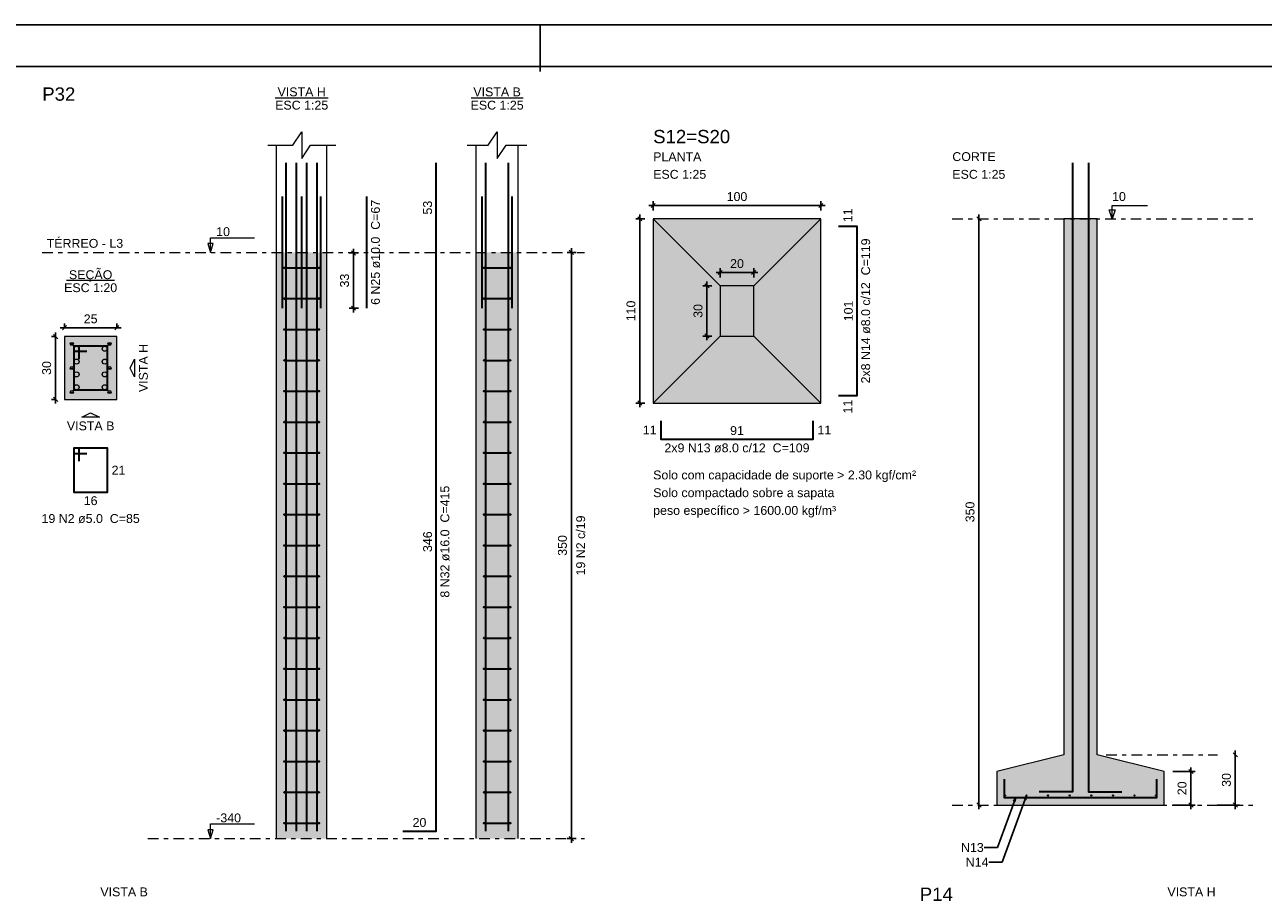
# Model space of a CAD drawing. Header units: millimetres. Extents: x 0 to 119, y 0 to 84.
# Tile 8 of 14: x 33 to 62, y 63 to 84. Entities that reach past the tile are written whole.
import ezdxf

# ---------------------------------------------------------------- set-up
doc = ezdxf.new("R2010")
doc.units = ezdxf.units.MM
doc.header["$MEASUREMENT"] = 0
doc.linetypes.add('DASHDOT', pattern=[2.54, 1.27, -0.635, 0, -0.635])
doc.linetypes.add('NULL', pattern=[0])
doc.layers.get('0').update_dxf_attribs({"lineweight": 18})
for name, color, linetype, lineweight in [('Descrição da armadura', 7, 'Continuous', 0), ('DT-Armadura', 2, 'Continuous', 30), ('DT-Barras na forma', 2, 'Continuous', 30), ('DT-Barras no corte', 5, 'Continuous', 5), ('DT-Barras rebatidas', 2, 'Continuous', 30), ('DT-Cotas', 9, 'Continuous', 5), ('DT-Estribos na forma', 2, 'Continuous', 30), ('DT-Forma', 5, 'Continuous', 5), ('DT-Hachura sapatas em corte', 43, 'Continuous', 5), ('DT-Hachura sapatas em planta', 43, 'Continuous', 5), ('DT-Hachura seção pilares', 254, 'Continuous', 5), ('DT-Hachura vista pilares', 254, 'Continuous', 5), ('DT-Pontilhado', 9, 'DASHDOT', 5), ('DT-Textos', 7, 'Continuous', 5), ('DT-Título', 3, 'Continuous', 20), ('Textos armaduras', 7, 'Continuous', 0)]:
    doc.layers.add(name, color=color, linetype=linetype, lineweight=lineweight)
doc.layers.add('SEDUC_MARF', color=1, linetype='Continuous')
doc.layers.add('SEDUC_MARGG', color=7, linetype='Continuous')
doc.styles.add('Arial', font='txt')
doc.dimstyles.get("Standard").update_dxf_attribs({"dimtxt": 0.18, "dimasz": 0.18, "dimexe": 0.18, "dimexo": 0.0625, "dimgap": 0.09, "dimtad": 0, "dimtih": 1, "dimtoh": 1, "dimdec": 4, "dimzin": 0, "dimdsep": 46, "dimtxsty": 'Standard', "dimcen": 0.09, "dimadec": 0, "dimazin": 0, "dimtfac": 1, "dimtdec": 4, "dimtofl": 0, "dimtmove": 0, "dimatfit": 3, "dimfxl": 1, "dimtolj": 1, "dimtzin": 0, "dimarcsym": 0})
doc.dimstyles.new('UM_20.000000', dxfattribs={"dimtxt": 0.18, "dimasz": 0.1, "dimexe": 0.1, "dimexo": 0.2, "dimgap": 0, "dimtad": 1, "dimtih": 1, "dimtoh": 1, "dimdec": 1, "dimlfac": 20, "dimzin": 0, "dimdsep": 46, "dimtxsty": 'Standard', "dimcen": 0.09, "dimdle": 0.1, "dimadec": 1, "dimazin": 2, "dimtfac": 1, "dimtdec": 4, "dimtofl": 0, "dimtmove": 0, "dimatfit": 3, "dimfxl": 1, "dimtolj": 1, "dimarcsym": 0})
doc.dimstyles.new('UM_25.000000', dxfattribs={"dimtxt": 0.18, "dimasz": 0.1, "dimexe": 0.1, "dimexo": 0.2, "dimgap": 0, "dimtad": 1, "dimtih": 1, "dimtoh": 1, "dimdec": 1, "dimlfac": 25, "dimzin": 0, "dimdsep": 46, "dimtxsty": 'Standard', "dimcen": 0.09, "dimdle": 0.1, "dimadec": 1, "dimazin": 2, "dimtfac": 1, "dimtdec": 4, "dimtofl": 0, "dimtmove": 0, "dimatfit": 3, "dimfxl": 1, "dimtolj": 1, "dimarcsym": 0})

# ---------------------------------------------------------------- blocks, each defined once
blk = doc.blocks.new('_Oblique')
at = {"color": 0, "linetype": 'ByBlock', "lineweight": -2}
blk.add_line((-0.5, -0.5), (0.5, 0.5), dxfattribs=at)
blk = doc.blocks.new('*D9')
at = {"layer": 'Defpoints', "color": 0}
for p in [(33.547778, 76.652733), (33.335978, 75.152733), (33.547778, 75.152733)]:
    blk.add_point(p, dxfattribs=at)
at = {"layer": 'DT-Cotas', "color": 0, "lineweight": -2}
for p, q in [((33.347778, 76.652733), (33.235978, 76.652733)), ((33.335978, 76.752733), (33.335978, 75.052733)), ((33.347778, 75.152733), (33.235978, 75.152733))]:
    blk.add_line(p, q, dxfattribs=at)
at = {"layer": 'DT-Cotas', "color": 0, "lineweight": -2, "xscale": 0.1, "yscale": 0.1, "zscale": 0.1}
for p, rotation in [((33.335978, 76.652733), 90), ((33.335978, 75.152733), 270)]:
    blk.add_blockref('_Oblique', p, dxfattribs=dict(at, rotation=rotation))
at = {"layer": 'DT-Cotas', "color": 7, "insert": (33.124178, 75.902733), "char_height": 0.2118, "attachment_point": 5, "rotation": 90, "style": 'Arial'}
blk.add_mtext('\\A1;30', dxfattribs=at)
blk = doc.blocks.new('*D10')
at = {"layer": 'Defpoints', "color": 0}
for p in [(34.797778, 76.864533), (33.547778, 76.652733), (34.797778, 76.652733)]:
    blk.add_point(p, dxfattribs=at)
at = {"layer": 'DT-Cotas', "color": 0, "lineweight": -2}
for p, q in [((33.447778, 76.864533), (34.897778, 76.864533)), ((33.547778, 76.852733), (33.547778, 76.964533)), ((34.797778, 76.852733), (34.797778, 76.964533))]:
    blk.add_line(p, q, dxfattribs=at)
at = {"layer": 'DT-Cotas', "color": 0, "lineweight": -2, "xscale": 0.1, "yscale": 0.1, "zscale": 0.1, "rotation": 180}
blk.add_blockref('_Oblique', (33.547778, 76.864533), dxfattribs=at)
at = {"layer": 'DT-Cotas', "color": 0, "lineweight": -2, "xscale": 0.1, "yscale": 0.1, "zscale": 0.1}
blk.add_blockref('_Oblique', (34.797778, 76.864533), dxfattribs=at)
at = {"layer": 'DT-Cotas', "color": 7, "insert": (34.172778, 77.076333), "char_height": 0.2118, "attachment_point": 5, "rotation": 0.0057296, "style": 'Arial'}
blk.add_mtext('\\A1;25', dxfattribs=at)
blk = doc.blocks.new('*D11')
at = {"layer": 'Defpoints', "color": 0}
for p in [(40.444376, 78.650541), (40.762076, 78.650541), (40.762076, 77.330541)]:
    blk.add_point(p, dxfattribs=at)
at = {"layer": 'DT-Cotas', "color": 0, "lineweight": -2}
for p, q in [((40.562076, 78.650541), (40.344376, 78.650541)), ((40.444376, 77.230541), (40.444376, 78.750541)), ((40.562076, 77.330541), (40.344376, 77.330541))]:
    blk.add_line(p, q, dxfattribs=at)
at = {"layer": 'DT-Cotas', "color": 0, "lineweight": -2, "xscale": 0.1, "yscale": 0.1, "zscale": 0.1}
for p, rotation in [((40.444376, 78.650541), 90), ((40.444376, 77.330541), 270)]:
    blk.add_blockref('_Oblique', p, dxfattribs=dict(at, rotation=rotation))
at = {"layer": 'DT-Cotas', "color": 7, "insert": (40.232576, 77.990541), "char_height": 0.2118, "attachment_point": 5, "rotation": 90, "style": 'Arial'}
blk.add_mtext('\\A1;33', dxfattribs=at)
blk = doc.blocks.new('*D12')
at = {"layer": 'Defpoints', "color": 0}
for p in [(45.643176, 78.664833), (45.960876, 78.664833), (45.960876, 64.664833)]:
    blk.add_point(p, dxfattribs=at)
at = {"layer": 'DT-Cotas', "color": 0, "lineweight": -2}
for p, q in [((45.760876, 78.664833), (45.543176, 78.664833)), ((45.643176, 64.564833), (45.643176, 78.764833)), ((45.760876, 64.664833), (45.543176, 64.664833))]:
    blk.add_line(p, q, dxfattribs=at)
at = {"layer": 'DT-Cotas', "color": 0, "lineweight": -2, "xscale": 0.1, "yscale": 0.1, "zscale": 0.1}
for p, rotation in [((45.643176, 78.664833), 90), ((45.643176, 64.664833), 270)]:
    blk.add_blockref('_Oblique', p, dxfattribs=dict(at, rotation=rotation))
at = {"layer": 'DT-Cotas', "color": 7, "insert": (45.431376, 71.664833), "char_height": 0.2118, "attachment_point": 5, "rotation": 90, "style": 'Arial'}
blk.add_mtext('\\A1;350', dxfattribs=at)
blk = doc.blocks.new('*D26')
at = {"layer": 'Defpoints', "color": 0}
for p in [(47.596276, 79.465408), (47.278576, 75.065408), (47.596276, 75.065408)]:
    blk.add_point(p, dxfattribs=at)
at = {"layer": 'DT-Cotas', "color": 0, "lineweight": -2}
for p, q in [((47.278576, 79.565408), (47.278576, 74.965408)), ((47.396276, 79.465408), (47.178576, 79.465408)), ((47.396276, 75.065408), (47.178576, 75.065408))]:
    blk.add_line(p, q, dxfattribs=at)
at = {"layer": 'DT-Cotas', "color": 0, "lineweight": -2, "xscale": 0.1, "yscale": 0.1, "zscale": 0.1}
for p, rotation in [((47.278576, 79.465408), 90), ((47.278576, 75.065408), 270)]:
    blk.add_blockref('_Oblique', p, dxfattribs=dict(at, rotation=rotation))
at = {"layer": 'DT-Cotas', "color": 7, "insert": (47.066776, 77.265408), "char_height": 0.2118, "attachment_point": 5, "rotation": 90, "style": 'Arial'}
blk.add_mtext('\\A1;110', dxfattribs=at)
blk = doc.blocks.new('*D27')
at = {"layer": 'Defpoints', "color": 0}
for p in [(51.596276, 79.783108), (47.596276, 79.465408), (51.596276, 79.465408)]:
    blk.add_point(p, dxfattribs=at)
at = {"layer": 'DT-Cotas', "color": 0, "lineweight": -2}
for p, q in [((47.596276, 79.665408), (47.596276, 79.883108)), ((51.596276, 79.665408), (51.596276, 79.883108)), ((47.496276, 79.783108), (51.696276, 79.783108))]:
    blk.add_line(p, q, dxfattribs=at)
at = {"layer": 'DT-Cotas', "color": 0, "lineweight": -2, "xscale": 0.1, "yscale": 0.1, "zscale": 0.1, "rotation": 180}
blk.add_blockref('_Oblique', (47.596276, 79.783108), dxfattribs=at)
at = {"layer": 'DT-Cotas', "color": 0, "lineweight": -2, "xscale": 0.1, "yscale": 0.1, "zscale": 0.1}
blk.add_blockref('_Oblique', (51.596276, 79.783108), dxfattribs=at)
at = {"layer": 'DT-Cotas', "color": 7, "insert": (49.596276, 79.994908), "char_height": 0.2118, "attachment_point": 5, "rotation": 0.0057296, "style": 'Arial'}
blk.add_mtext('\\A1;100', dxfattribs=at)
blk = doc.blocks.new('*D28')
at = {"layer": 'Defpoints', "color": 0}
for p in [(49.196276, 77.865408), (48.878576, 76.665408), (49.196276, 76.665408)]:
    blk.add_point(p, dxfattribs=at)
at = {"layer": 'DT-Cotas', "color": 0, "lineweight": -2}
for p, q in [((48.996276, 77.865408), (48.778576, 77.865408)), ((48.878576, 77.965408), (48.878576, 76.565408)), ((48.996276, 76.665408), (48.778576, 76.665408))]:
    blk.add_line(p, q, dxfattribs=at)
at = {"layer": 'DT-Cotas', "color": 0, "lineweight": -2, "xscale": 0.1, "yscale": 0.1, "zscale": 0.1}
for p, rotation in [((48.878576, 77.865408), 90), ((48.878576, 76.665408), 270)]:
    blk.add_blockref('_Oblique', p, dxfattribs=dict(at, rotation=rotation))
at = {"layer": 'DT-Cotas', "color": 7, "insert": (48.666776, 77.265408), "char_height": 0.2118, "attachment_point": 5, "rotation": 90, "style": 'Arial'}
blk.add_mtext('\\A1;30', dxfattribs=at)
blk = doc.blocks.new('*D29')
at = {"layer": 'Defpoints', "color": 0}
for p in [(49.996276, 78.183108), (49.196276, 77.865408), (49.996276, 77.865408)]:
    blk.add_point(p, dxfattribs=at)
at = {"layer": 'DT-Cotas', "color": 0, "lineweight": -2}
for p, q in [((49.096276, 78.183108), (50.096276, 78.183108)), ((49.196276, 78.065408), (49.196276, 78.283108)), ((49.996276, 78.065408), (49.996276, 78.283108))]:
    blk.add_line(p, q, dxfattribs=at)
at = {"layer": 'DT-Cotas', "color": 0, "lineweight": -2, "xscale": 0.1, "yscale": 0.1, "zscale": 0.1, "rotation": 180}
blk.add_blockref('_Oblique', (49.196276, 78.183108), dxfattribs=at)
at = {"layer": 'DT-Cotas', "color": 0, "lineweight": -2, "xscale": 0.1, "yscale": 0.1, "zscale": 0.1}
blk.add_blockref('_Oblique', (49.996276, 78.183108), dxfattribs=at)
at = {"layer": 'DT-Cotas', "color": 7, "insert": (49.596276, 78.394908), "char_height": 0.2118, "attachment_point": 5, "rotation": 0.0057296, "style": 'Arial'}
blk.add_mtext('\\A1;20', dxfattribs=at)
blk = doc.blocks.new('*D30')
at = {"layer": 'Defpoints', "color": 0}
for p in [(55.369556, 79.465408), (55.369556, 65.465408), (55.369556, 65.465408)]:
    blk.add_point(p, dxfattribs=at)
at = {"layer": 'DT-Cotas', "color": 0, "lineweight": -2}
blk.add_line((55.369556, 79.565408), (55.369556, 65.365408), dxfattribs=at)
at = {"layer": 'DT-Cotas', "color": 0, "lineweight": -2, "xscale": 0.1, "yscale": 0.1, "zscale": 0.1}
for p, rotation in [((55.369556, 79.465408), 90), ((55.369556, 65.465408), 270)]:
    blk.add_blockref('_Oblique', p, dxfattribs=dict(at, rotation=rotation))
at = {"layer": 'DT-Cotas', "color": 7, "insert": (55.157756, 72.465408), "char_height": 0.2118, "attachment_point": 5, "rotation": 90, "style": 'Arial'}
blk.add_mtext('\\A1;350', dxfattribs=at)
blk = doc.blocks.new('*D31')
at = {"layer": 'Defpoints', "color": 0}
for p in [(59.793156, 66.265408), (59.793156, 65.465408), (60.428556, 65.465408)]:
    blk.add_point(p, dxfattribs=at)
at = {"layer": 'DT-Cotas', "color": 0, "lineweight": -2}
for p, q in [((59.993156, 66.265408), (60.528556, 66.265408)), ((60.428556, 66.365408), (60.428556, 65.365408)), ((59.993156, 65.465408), (60.528556, 65.465408))]:
    blk.add_line(p, q, dxfattribs=at)
at = {"layer": 'DT-Cotas', "color": 0, "lineweight": -2, "xscale": 0.1, "yscale": 0.1, "zscale": 0.1}
for p, rotation in [((60.428556, 66.265408), 90), ((60.428556, 65.465408), 270)]:
    blk.add_blockref('_Oblique', p, dxfattribs=dict(at, rotation=rotation))
at = {"layer": 'DT-Cotas', "color": 7, "insert": (60.216756, 65.865408), "char_height": 0.2118, "attachment_point": 5, "rotation": 90, "style": 'Arial'}
blk.add_mtext('\\A1;20', dxfattribs=at)
blk = doc.blocks.new('*D32')
at = {"layer": 'Defpoints', "color": 0}
for p in [(61.487556, 66.665408), (60.852156, 65.465408), (61.487556, 65.465408)]:
    blk.add_point(p, dxfattribs=at)
at = {"layer": 'DT-Cotas', "color": 0, "lineweight": -2}
for p, q in [((61.487556, 66.765408), (61.487556, 65.365408)), ((61.052156, 65.465408), (61.587556, 65.465408))]:
    blk.add_line(p, q, dxfattribs=at)
at = {"layer": 'DT-Cotas', "color": 0, "lineweight": -2, "xscale": 0.1, "yscale": 0.1, "zscale": 0.1}
for p, rotation in [((61.487556, 66.665408), 90.00000000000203), ((61.487556, 65.465408), 270.000000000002)]:
    blk.add_blockref('_Oblique', p, dxfattribs=dict(at, rotation=rotation))
at = {"layer": 'DT-Cotas', "color": 7, "insert": (61.275756, 66.065408), "char_height": 0.2118, "attachment_point": 5, "rotation": 90, "style": 'Arial'}
blk.add_mtext('\\A1;30', dxfattribs=at)

msp = doc.modelspace()

# ---------------------------------------------------------------- hatches: boundary and pattern name
at = {"layer": 'DT-Hachura sapatas em corte', "linetype": 'Continuous'}
msp.add_hatch(color=43, dxfattribs=at).paths.add_polyline_path([(57.3932, 66.6654), (57.3932, 66.6654), (55.7932, 66.2654), (55.7932, 65.4654), (59.7932, 65.4654), (59.7932, 66.2654), (58.1932, 66.6654), (58.1932, 66.6654), (58.1932, 79.4654), (57.3932, 79.4654), (57.3932, 66.6654)])
at = {"layer": 'DT-Hachura sapatas em planta', "linetype": 'Continuous'}
msp.add_hatch(color=43, dxfattribs=at).paths.add_polyline_path([(47.5963, 75.0654), (51.5963, 75.0654), (51.5963, 79.4654), (47.5963, 79.4654), (47.5963, 75.0654)])
at = {"layer": 'DT-Hachura seção pilares', "linetype": 'Continuous'}
msp.add_hatch(color=254, dxfattribs=at).paths.add_polyline_path([(33.5478, 75.1527), (33.5478, 75.1527), (34.7978, 75.1527), (34.7978, 76.6527), (33.5478, 76.6527), (33.5478, 75.1527)])
at = {"layer": 'DT-Hachura vista pilares', "linetype": 'Continuous'}
for points in [[(38.609, 64.6648), (38.609, 78.6648), (39.809, 78.6648), (39.809, 64.6648), (38.609, 64.6648)], [(43.3724, 64.6648), (43.3724, 78.6648), (44.3724, 78.6648), (44.3724, 64.6648), (43.3724, 64.6648)]]:
    msp.add_hatch(color=254, dxfattribs=at).paths.add_polyline_path(points)

# ---------------------------------------------------------------- linework, layer by layer
at = {"layer": 'DT-Armadura'}
for points in [[(57.6032, 80.7997), (57.6032, 65.7804), (56.8032, 65.7804)], [(57.9832, 80.7997), (57.9832, 65.7804), (58.7832, 65.7804)], [(52.0199, 75.2454), (52.4599, 75.2454), (52.4599, 79.2854), (52.0199, 79.2854)], [(47.7763, 74.6418), (47.7763, 74.2018), (51.4163, 74.2018), (51.4163, 74.6418)], [(55.9732, 66.0854), (55.9732, 65.6454), (59.6132, 65.6454), (59.6132, 66.0854)]]:
    msp.add_lwpolyline(points, dxfattribs=at)
at = {"layer": 'DT-Barras na forma'}
for points in [[(38.841, 64.8448), (38.841, 78.6648), (38.841, 80.7997)], [(39.0863, 64.8448), (39.0863, 78.6648), (39.0863, 80.7997)], [(39.3316, 64.8448), (39.3316, 78.6648), (39.3316, 80.7997)], [(39.577, 64.8448), (39.577, 78.6648), (39.577, 80.7997)], [(43.6044, 64.8448), (43.6044, 78.6648), (43.6044, 80.7997)], [(44.1404, 64.8448), (44.1404, 78.6648), (44.1404, 80.7997)], [(38.749, 77.3305), (38.749, 79.9991)], [(39.209, 77.3305), (39.209, 79.9991)], [(39.669, 77.3305), (39.669, 79.9991)], [(43.5124, 77.3305), (43.5124, 79.9991)], [(44.2324, 77.3305), (44.2324, 79.9991)], [(33.8978, 76.1152), (33.8978, 76.4277), (33.7728, 76.4277), (33.7728, 75.3777), (34.5728, 75.3777), (34.5728, 76.4277), (33.7728, 76.4277), (33.7728, 76.3027), (34.0853, 76.3027)]]:
    msp.add_lwpolyline(points, dxfattribs=at)
at = {"layer": 'DT-Barras no corte'}
for p, q in [((33.6778, 76.4777), (33.7678, 76.4777)), ((34.5778, 76.4777), (34.6678, 76.4777)), ((33.6778, 75.9027), (33.7678, 75.9027)), ((34.5778, 75.9027), (34.6678, 75.9027)), ((33.6778, 75.3277), (33.7678, 75.3277)), ((34.5778, 75.3277), (34.6678, 75.3277))]:
    msp.add_line(p, q, dxfattribs=at)
for centre, radius in [((33.7228, 76.4777), 0.0375), ((33.8378, 76.3627), 0.06), ((34.5078, 76.3627), 0.06), ((34.6228, 76.4777), 0.0375), ((33.8378, 76.0561), 0.06), ((34.5078, 76.0561), 0.06), ((33.7228, 75.9027), 0.0375), ((33.8378, 75.7494), 0.06), ((34.5078, 75.7494), 0.06), ((34.6228, 75.9027), 0.0375), ((33.7228, 75.3277), 0.0375), ((33.8378, 75.4427), 0.06), ((34.5078, 75.4427), 0.06), ((34.6228, 75.3277), 0.0375), ((55.9892, 65.6934), 0.016), ((56.5046, 65.6934), 0.016), ((57.02, 65.6934), 0.016), ((57.5354, 65.6934), 0.016), ((58.0509, 65.6934), 0.016), ((58.5663, 65.6934), 0.016), ((59.0817, 65.6934), 0.016), ((59.5972, 65.6934), 0.016)]:
    msp.add_circle(centre, radius, dxfattribs=at)
at = {"layer": 'DT-Barras rebatidas'}
for points in [[(41.6193, 64.8448), (42.4193, 64.8448), (42.4193, 78.6648), (42.4193, 80.7997)], [(40.7621, 77.3305), (40.7621, 79.9991)], [(33.8978, 73.6753), (33.8978, 73.9878), (33.7728, 73.9878), (33.7728, 72.9378), (34.5728, 72.9378), (34.5728, 73.9878), (33.7728, 73.9878), (33.7728, 73.8628), (34.0853, 73.8628)]]:
    msp.add_lwpolyline(points, dxfattribs=at)
at = {"layer": 'DT-Estribos na forma'}
for p, q in [((38.799, 78.2964), (39.619, 78.2964)), ((43.5624, 78.2964), (44.1824, 78.2964)), ((38.799, 77.5596), (39.619, 77.5596)), ((43.5624, 77.5596), (44.1824, 77.5596)), ((38.799, 76.8227), (39.619, 76.8227)), ((43.5624, 76.8227), (44.1824, 76.8227)), ((38.799, 76.0859), (39.619, 76.0859)), ((43.5624, 76.0859), (44.1824, 76.0859)), ((38.799, 75.349), (39.619, 75.349)), ((43.5624, 75.349), (44.1824, 75.349)), ((38.799, 74.6122), (39.619, 74.6122)), ((43.5624, 74.6122), (44.1824, 74.6122)), ((38.799, 73.8754), (39.619, 73.8754)), ((43.5624, 73.8754), (44.1824, 73.8754)), ((38.799, 73.1385), (39.619, 73.1385)), ((43.5624, 73.1385), (44.1824, 73.1385)), ((38.799, 72.4017), (39.619, 72.4017)), ((43.5624, 72.4017), (44.1824, 72.4017)), ((38.799, 71.6648), (39.619, 71.6648)), ((43.5624, 71.6648), (44.1824, 71.6648)), ((38.799, 70.928), (39.619, 70.928)), ((43.5624, 70.928), (44.1824, 70.928)), ((38.799, 70.1911), (39.619, 70.1911)), ((43.5624, 70.1911), (44.1824, 70.1911)), ((38.799, 69.4543), (39.619, 69.4543)), ((43.5624, 69.4543), (44.1824, 69.4543)), ((38.799, 68.7175), (39.619, 68.7175)), ((43.5624, 68.7175), (44.1824, 68.7175)), ((38.799, 67.9806), (39.619, 67.9806)), ((43.5624, 67.9806), (44.1824, 67.9806)), ((38.799, 67.2438), (39.619, 67.2438)), ((43.5624, 67.2438), (44.1824, 67.2438)), ((38.799, 66.5069), (39.619, 66.5069)), ((43.5624, 66.5069), (44.1824, 66.5069)), ((38.799, 65.7701), (39.619, 65.7701)), ((43.5624, 65.7701), (44.1824, 65.7701)), ((38.799, 65.0333), (39.619, 65.0333)), ((43.5624, 65.0333), (44.1824, 65.0333))]:
    msp.add_line(p, q, dxfattribs=at)
for centre in [(38.799, 78.2964), (39.619, 78.2964), (43.5624, 78.2964), (44.1824, 78.2964), (38.799, 77.5596), (39.619, 77.5596), (43.5624, 77.5596), (44.1824, 77.5596), (38.799, 76.8227), (39.619, 76.8227), (43.5624, 76.8227), (44.1824, 76.8227), (38.799, 76.0859), (39.619, 76.0859), (43.5624, 76.0859), (44.1824, 76.0859), (38.799, 75.349), (39.619, 75.349), (43.5624, 75.349), (44.1824, 75.349), (38.799, 74.6122), (39.619, 74.6122), (43.5624, 74.6122), (44.1824, 74.6122), (38.799, 73.8754), (39.619, 73.8754), (43.5624, 73.8754), (44.1824, 73.8754), (38.799, 73.1385), (39.619, 73.1385), (43.5624, 73.1385), (44.1824, 73.1385), (38.799, 72.4017), (39.619, 72.4017), (43.5624, 72.4017), (44.1824, 72.4017), (38.799, 71.6648), (39.619, 71.6648), (43.5624, 71.6648), (44.1824, 71.6648), (38.799, 70.928), (39.619, 70.928), (43.5624, 70.928), (44.1824, 70.928), (38.799, 70.1911), (39.619, 70.1911), (43.5624, 70.1911), (44.1824, 70.1911), (38.799, 69.4543), (39.619, 69.4543), (43.5624, 69.4543), (44.1824, 69.4543), (38.799, 68.7175), (39.619, 68.7175), (43.5624, 68.7175), (44.1824, 68.7175), (38.799, 67.9806), (39.619, 67.9806), (43.5624, 67.9806), (44.1824, 67.9806), (38.799, 67.2438), (39.619, 67.2438), (43.5624, 67.2438), (44.1824, 67.2438), (38.799, 66.5069), (39.619, 66.5069), (43.5624, 66.5069), (44.1824, 66.5069), (38.799, 65.7701), (39.619, 65.7701), (43.5624, 65.7701), (44.1824, 65.7701), (38.799, 65.0333), (39.619, 65.0333), (43.5624, 65.0333), (44.1824, 65.0333)]:
    msp.add_circle(centre, 0.01, dxfattribs=at)
at = {"layer": 'DT-Forma'}
for p, q in [((38.609, 78.6648), (38.609, 81.2233)), ((39.809, 78.6648), (39.809, 81.2233)), ((43.3724, 78.6648), (43.3724, 81.2233)), ((44.3724, 78.6648), (44.3724, 81.2233)), ((47.5963, 79.4654), (49.1963, 77.8654)), ((51.5963, 79.4654), (49.9963, 77.8654)), ((38.609, 64.6648), (38.609, 78.6648)), ((39.809, 64.6648), (39.809, 78.6648)), ((43.3724, 64.6648), (43.3724, 78.6648)), ((44.3724, 64.6648), (44.3724, 78.6648)), ((47.5963, 75.0654), (49.1963, 76.6654)), ((47.5963, 75.0654), (49.1963, 76.6654)), ((51.5963, 75.0654), (49.9963, 76.6654))]:
    msp.add_line(p, q, dxfattribs=at)
for points in [[(38.3972, 81.2233), (38.9972, 81.2233), (39.209, 81.541), (39.209, 80.9056), (39.4208, 81.2233), (40.0208, 81.2233)], [(43.1606, 81.2233), (43.6606, 81.2233), (43.8724, 81.541), (43.8724, 80.9056), (44.0842, 81.2233), (44.5842, 81.2233)]]:
    msp.add_lwpolyline(points, dxfattribs=at)
for points in [[(47.5963, 75.0654), (51.5963, 75.0654), (51.5963, 79.4654), (47.5963, 79.4654), (47.5963, 75.0654)], [(57.3932, 66.6654), (57.3932, 66.6654), (55.7932, 66.2654), (55.7932, 65.4654), (59.7932, 65.4654), (59.7932, 66.2654), (58.1932, 66.6654), (58.1932, 66.6654), (58.1932, 79.4654), (57.3932, 79.4654), (57.3932, 66.6654)], [(49.1963, 76.6654), (49.9963, 76.6654), (49.9963, 77.8654), (49.1963, 77.8654), (49.1963, 76.6654)], [(33.5478, 75.1527), (34.7978, 75.1527), (34.7978, 76.6527), (33.5478, 76.6527), (33.5478, 75.1527)]]:
    msp.add_lwpolyline(points, close=True, dxfattribs=at)
at = {"layer": 'DT-Pontilhado', "ltscale": 0.2}
for p, q in [((54.7342, 79.4654), (61.9112, 79.4654)), ((33.0183, 78.6648), (45.9609, 78.6648)), ((58.405, 66.6654), (61.064, 66.6654)), ((54.7342, 65.4654), (61.9112, 65.4654)), ((35.5391, 64.6648), (45.9609, 64.6648))]:
    msp.add_line(p, q, dxfattribs=at)
at = {"layer": 'DT-Textos'}
for p, q in [((38.5791, 82.3564), (39.8388, 82.3564)), ((43.2507, 82.3564), (44.4941, 82.3564)), ((33.6006, 77.9977), (34.745, 77.9977))]:
    msp.add_line(p, q, dxfattribs=at)
for points in [[(58.6168, 79.6772), (58.5462, 79.4654), (58.4756, 79.6772), (58.6168, 79.6772)], [(35.2214, 75.9027), (35.2214, 75.6909), (35.1155, 75.9027), (35.2214, 76.1145), (35.2214, 75.9027)], [(34.1728, 74.7291), (33.961, 74.7291), (34.1728, 74.835), (34.3846, 74.7291), (34.1728, 74.7291)]]:
    msp.add_lwpolyline(points, close=True, dxfattribs=at)
for points in [[(58.5462, 79.4654), (58.5462, 79.7831), (59.3934, 79.7831)], [(37.0295, 78.6648), (37.093, 78.8766), (36.9659, 78.8766), (37.0295, 78.6648), (37.0295, 79.0148), (38.0795, 79.0148)], [(37.0295, 64.6648), (37.093, 64.8766), (36.9659, 64.8766), (37.0295, 64.6648), (37.0295, 65.0148), (38.0795, 65.0148)]]:
    msp.add_lwpolyline(points, dxfattribs=at)
at = {"layer": 'SEDUC_MARF'}
msp.add_line((44.9015, 84.1), (44.9015, 82.9804), dxfattribs=at)
msp.add_lwpolyline([(118.9, 84.1), (0, 84.1), (0, 0), (118.9, 0)], close=True, dxfattribs=at)
at = {"layer": 'SEDUC_MARGG'}
msp.add_lwpolyline([(2.5, 1), (117.9, 1), (117.9, 83.1), (2.5, 83.1), (2.5, 1)], dxfattribs=at)

# ---------------------------------------------------------------- texts
at = {"layer": 'Descrição da armadura', "linetype": 'NULL', "char_height": 0.2118, "attachment_point": 8, "rotation": 90.00021, "line_spacing_factor": 0.9, "style": 'Arial'}
for s, insert, width in [('6 N25 ø10.0  C=67', (41.0801, 78.665), 4.916973), ('2x8 N14 ø8.0 c/12  C=119', (52.778, 77.265), 6.786963), ('8 N32 ø16.0  C=415', (42.7371, 71.755), 5.239541), ('19 N2 c/19', (45.9749, 71.6648), 2.845127)]:
    msp.add_mtext(s, dxfattribs=dict(at, insert=insert, width=width))
at = {"layer": 'Descrição da armadura', "linetype": 'NULL', "char_height": 0.2118, "line_spacing_factor": 0.9, "style": 'Arial'}
for s, insert, width, attachment_point in [('2x9 N13 ø8.0 c/12  C=109', (49.5959, 73.8839), 6.786963, 8), ('19 N2 ø5.0  C=85', (34.173, 72.1969), 4.594404, 8), ('N13', (55.4845, 64.4512), 1.103994, 6), ('N14', (55.5974, 64.1012), 1.103994, 6)]:
    msp.add_mtext(s, dxfattribs=dict(at, insert=insert, width=width, attachment_point=attachment_point))
at = {"layer": 'DT-Textos', "linetype": 'NULL', "char_height": 0.2118, "line_spacing_factor": 0.798, "style": 'Arial'}
for s, insert, width, attachment_point in [('VISTA H', (39.209, 82.3879), 2.255996, 8), ('VISTA B', (43.872, 82.3879), 2.223994, 8), ('ESC 1:25', (39.209, 82.0709), 2.482559, 8), ('ESC 1:25', (43.872, 82.0709), 2.482559, 8), ('PLANTA', (47.5959, 80.8419), 2.256279, 7), ('CORTE', (54.7339, 80.8419), 2.03, 7), ('ESC 1:25', (47.5959, 80.4189), 2.482559, 7), ('ESC 1:25', (54.7339, 80.4189), 2.482559, 7), ('10', (58.5459, 79.8889), 0.645137, 7), ('10', (37.169, 79.0499), 0.645137, 7), ('TÉRREO - L3', (33.124, 78.7709), 3.577422, 7), ('SEÇÃO', (34.173, 77.96), 2.030566, 8), ('ESC 1:20', (34.173, 77.7119), 2.482559, 8), ('VISTA B', (34.173, 74.4119), 2.223994, 8), ('Solo com capacidade de suporte > 2.30 kgf/cm²', (47.5959, 73.179), 12.299795, 7), ('Solo compactado sobre a sapata', (47.5959, 72.755), 8.479951, 7), ('peso específico > 1600.00 kgf/m³', (47.5959, 72.332), 8.560098, 7), ('-340', (37.169, 65.0499), 1.16085, 7), ('VISTA B', (34.972, 63.2832), 2.223994, 8), ('VISTA H', (60.4425, 63.2832), 2.255996, 8)]:
    msp.add_mtext(s, dxfattribs=dict(at, insert=insert, width=width, attachment_point=attachment_point))
at = {"layer": 'DT-Textos', "linetype": 'NULL', "insert": (35.5391, 75.903), "char_height": 0.2118, "width": 2.255996, "attachment_point": 8, "rotation": 90.00021, "line_spacing_factor": 0.798, "style": 'Arial'}
msp.add_mtext('VISTA H', dxfattribs=at)
at = {"layer": 'DT-Título', "linetype": 'NULL', "char_height": 0.3177, "attachment_point": 7, "line_spacing_factor": 0.798, "style": 'Arial'}
for s, insert, width in [('P32', (33.018, 82.2818), 1.565781), ('S12=S20', (47.5959, 81.2658), 3.645469), ('P14', (53.9575, 63.1771), 1.565781)]:
    msp.add_mtext(s, dxfattribs=dict(at, insert=insert, width=width))
at = {"layer": 'Textos armaduras', "linetype": 'NULL', "char_height": 0.2118, "rotation": 90.00021, "line_spacing_factor": 0.9, "style": 'Arial'}
for s, insert, width, attachment_point in [('53', (42.322, 79.7323), 1.045137, 8), ('11', (52.3458, 79.3854), 1.045137, 7), ('101', (52.3626, 77.2654), 1.367705, 8), ('11', (52.134, 75.1454), 1.045137, 3), ('346', (42.322, 71.7548), 1.367705, 8)]:
    msp.add_mtext(s, dxfattribs=dict(at, insert=insert, width=width, attachment_point=attachment_point))
at = {"layer": 'Textos armaduras', "linetype": 'NULL', "char_height": 0.2118, "width": 1.045137, "line_spacing_factor": 0.9, "style": 'Arial'}
for s, insert, attachment_point in [('11', (47.6763, 74.3159), 9), ('91', (49.5963, 74.2991), 8), ('11', (51.5163, 74.5277), 1), ('21', (34.6728, 73.5687), 1), ('16', (34.1728, 72.8405), 2), ('20', (42.0193, 64.9421), 8)]:
    msp.add_mtext(s, dxfattribs=dict(at, insert=insert, attachment_point=attachment_point))

# ---------------------------------------------------------------- dimensions: what is measured, and where the dimension line sits
at = {"layer": 'DT-Cotas'}
for base, p1, p2, dimstyle, override, picture, middle in [((51.5963, 79.7831), (47.5963, 79.4654), (51.5963, 79.4654), 'UM_25.000000', {"dimtxt": 0.2118, "dimasz": 0.1, "dimexe": 0.1, "dimexo": 0.2, "dimtad": 1, "dimtih": 0, "dimtoh": 0, "dimdec": 1, "dimlfac": 25, "dimzin": 8, "dimtxsty": 'Arial', "dimblk": 'Oblique', "dimblk1": 'Oblique', "dimblk2": 'Oblique', "dimsah": 1, "dimdle": 0.1, "dimse1": 0, "dimse2": 0, "dimclrt": 7, "dimadec": 1, "dimazin": 3, "dimtmove": 2, "dimldrblk": 'Oblique'}, '*D27', (49.5963, 79.9949)), ((49.9963, 78.1831), (49.1963, 77.8654), (49.9963, 77.8654), 'UM_25.000000', {"dimtxt": 0.2118, "dimasz": 0.1, "dimexe": 0.1, "dimexo": 0.2, "dimtad": 1, "dimtih": 0, "dimtoh": 0, "dimdec": 1, "dimlfac": 25, "dimzin": 8, "dimtxsty": 'Arial', "dimblk": 'Oblique', "dimblk1": 'Oblique', "dimblk2": 'Oblique', "dimsah": 1, "dimdle": 0.1, "dimse1": 0, "dimse2": 0, "dimclrt": 7, "dimadec": 1, "dimazin": 3, "dimtmove": 2, "dimldrblk": 'Oblique'}, '*D29', (49.5963, 78.3949)), ((34.7978, 76.8645), (33.5478, 76.6527), (34.7978, 76.6527), 'UM_20.000000', {"dimtxt": 0.2118, "dimasz": 0.1, "dimexe": 0.1, "dimexo": 0.2, "dimtad": 1, "dimtih": 0, "dimtoh": 0, "dimdec": 1, "dimlfac": 20, "dimzin": 8, "dimtxsty": 'Arial', "dimblk": 'Oblique', "dimblk1": 'Oblique', "dimblk2": 'Oblique', "dimsah": 1, "dimdle": 0.1, "dimse1": 0, "dimse2": 0, "dimclrt": 7, "dimadec": 1, "dimazin": 3, "dimtmove": 2, "dimldrblk": 'Oblique'}, '*D10', (34.1728, 77.0763))]:
    dim = msp.add_linear_dim(base=base, p1=p1, p2=p2, dimstyle=dimstyle, override=override, dxfattribs=at)
    dim.commit()
    dim.dimension.update_dxf_attribs({"geometry": picture, "text_midpoint": middle, "dimtype": 160, "text_rotation": 0.00573})
for base, p1, p2, dimstyle, override, picture, middle in [((47.2786, 75.0654), (47.5963, 79.4654), (47.5963, 75.0654), 'UM_25.000000', {"dimtxt": 0.2118, "dimasz": 0.1, "dimexe": 0.1, "dimexo": 0.2, "dimtad": 1, "dimtih": 0, "dimtoh": 0, "dimdec": 1, "dimlfac": 25, "dimzin": 8, "dimtxsty": 'Arial', "dimblk": 'Oblique', "dimblk1": 'Oblique', "dimblk2": 'Oblique', "dimsah": 1, "dimdle": 0.1, "dimse1": 0, "dimse2": 0, "dimclrt": 7, "dimadec": 1, "dimazin": 3, "dimtmove": 2, "dimldrblk": 'Oblique'}, '*D26', (47.0668, 77.2654)), ((55.3696, 65.4654), (55.3696, 79.4654), (55.3696, 65.4654), 'UM_25.000000', {"dimtxt": 0.2118, "dimasz": 0.1, "dimexe": 0.1, "dimexo": 0.2, "dimtad": 1, "dimtih": 0, "dimtoh": 0, "dimdec": 1, "dimlfac": 25, "dimzin": 8, "dimtxsty": 'Arial', "dimblk": 'Oblique', "dimblk1": 'Oblique', "dimblk2": 'Oblique', "dimsah": 1, "dimdle": 0.1, "dimse1": 1, "dimse2": 1, "dimclrt": 7, "dimadec": 1, "dimazin": 3, "dimtmove": 2, "dimldrblk": 'Oblique'}, '*D30', (55.1578, 72.4654)), ((40.4444, 78.6505), (40.7621, 77.3305), (40.7621, 78.6505), 'UM_25.000000', {"dimtxt": 0.2118, "dimasz": 0.1, "dimexe": 0.1, "dimexo": 0.2, "dimtad": 1, "dimtih": 0, "dimtoh": 0, "dimdec": 1, "dimlfac": 25, "dimzin": 8, "dimtxsty": 'Arial', "dimblk": 'Oblique', "dimblk1": 'Oblique', "dimblk2": 'Oblique', "dimsah": 1, "dimdle": 0.1, "dimse1": 0, "dimse2": 0, "dimclrt": 7, "dimadec": 1, "dimazin": 3, "dimtmove": 2, "dimldrblk": 'Oblique'}, '*D11', (40.2326, 77.9905)), ((45.6432, 78.6648), (45.9609, 64.6648), (45.9609, 78.6648), 'UM_25.000000', {"dimtxt": 0.2118, "dimasz": 0.1, "dimexe": 0.1, "dimexo": 0.2, "dimtad": 1, "dimtih": 0, "dimtoh": 0, "dimdec": 1, "dimlfac": 25, "dimzin": 8, "dimtxsty": 'Arial', "dimblk": 'Oblique', "dimblk1": 'Oblique', "dimblk2": 'Oblique', "dimsah": 1, "dimdle": 0.1, "dimse1": 0, "dimse2": 0, "dimclrt": 7, "dimadec": 1, "dimazin": 3, "dimtmove": 2, "dimldrblk": 'Oblique'}, '*D12', (45.4314, 71.6648)), ((48.8786, 76.6654), (49.1963, 77.8654), (49.1963, 76.6654), 'UM_25.000000', {"dimtxt": 0.2118, "dimasz": 0.1, "dimexe": 0.1, "dimexo": 0.2, "dimtad": 1, "dimtih": 0, "dimtoh": 0, "dimdec": 1, "dimlfac": 25, "dimzin": 8, "dimtxsty": 'Arial', "dimblk": 'Oblique', "dimblk1": 'Oblique', "dimblk2": 'Oblique', "dimsah": 1, "dimdle": 0.1, "dimse1": 0, "dimse2": 0, "dimclrt": 7, "dimadec": 1, "dimazin": 3, "dimtmove": 2, "dimldrblk": 'Oblique'}, '*D28', (48.6668, 77.2654)), ((33.336, 75.1527), (33.5478, 76.6527), (33.5478, 75.1527), 'UM_20.000000', {"dimtxt": 0.2118, "dimasz": 0.1, "dimexe": 0.1, "dimexo": 0.2, "dimtad": 1, "dimtih": 0, "dimtoh": 0, "dimdec": 1, "dimlfac": 20, "dimzin": 8, "dimtxsty": 'Arial', "dimblk": 'Oblique', "dimblk1": 'Oblique', "dimblk2": 'Oblique', "dimsah": 1, "dimdle": 0.1, "dimse1": 0, "dimse2": 0, "dimclrt": 7, "dimadec": 1, "dimazin": 3, "dimtmove": 2, "dimldrblk": 'Oblique'}, '*D9', (33.1242, 75.9027)), ((61.4876, 65.4654), (61.4876, 66.6654), (60.8522, 65.4654), 'UM_25.000000', {"dimtxt": 0.2118, "dimasz": 0.1, "dimexe": 0.1, "dimexo": 0.2, "dimtad": 1, "dimtih": 0, "dimtoh": 0, "dimdec": 1, "dimlfac": 25, "dimzin": 8, "dimtxsty": 'Arial', "dimblk": 'Oblique', "dimblk1": 'Oblique', "dimblk2": 'Oblique', "dimsah": 1, "dimdle": 0.1, "dimse1": 1, "dimse2": 0, "dimclrt": 7, "dimadec": 1, "dimazin": 3, "dimtmove": 2, "dimldrblk": 'Oblique'}, '*D32', (61.2758, 66.0654)), ((60.4286, 65.4654), (59.7932, 66.2654), (59.7932, 65.4654), 'UM_25.000000', {"dimtxt": 0.2118, "dimasz": 0.1, "dimexe": 0.1, "dimexo": 0.2, "dimtad": 1, "dimtih": 0, "dimtoh": 0, "dimdec": 1, "dimlfac": 25, "dimzin": 8, "dimtxsty": 'Arial', "dimblk": 'Oblique', "dimblk1": 'Oblique', "dimblk2": 'Oblique', "dimsah": 1, "dimdle": 0.1, "dimse1": 0, "dimse2": 0, "dimclrt": 7, "dimadec": 1, "dimazin": 3, "dimtmove": 2, "dimldrblk": 'Oblique'}, '*D31', (60.2168, 65.8654))]:
    dim = msp.add_linear_dim(base=base, p1=p1, p2=p2, angle=90, dimstyle=dimstyle, override=override, dxfattribs=at)
    dim.commit()
    dim.dimension.update_dxf_attribs({"geometry": picture, "text_midpoint": middle, "dimtype": 160, "text_rotation": 90})

# ---------------------------------------------------------------- leaders
for points in [[(56.2469, 65.6454), (55.8122, 64.4512), (55.4945, 64.4512)], [(56.5046, 65.6934), (55.9251, 64.1012), (55.6074, 64.1012)]]:
    msp.add_leader(points, dimstyle='Standard', override={"dimasz": 0.1, "dimldrblk": 'Closed'}, dxfattribs=at)

doc.saveas('drawing.dxf')
